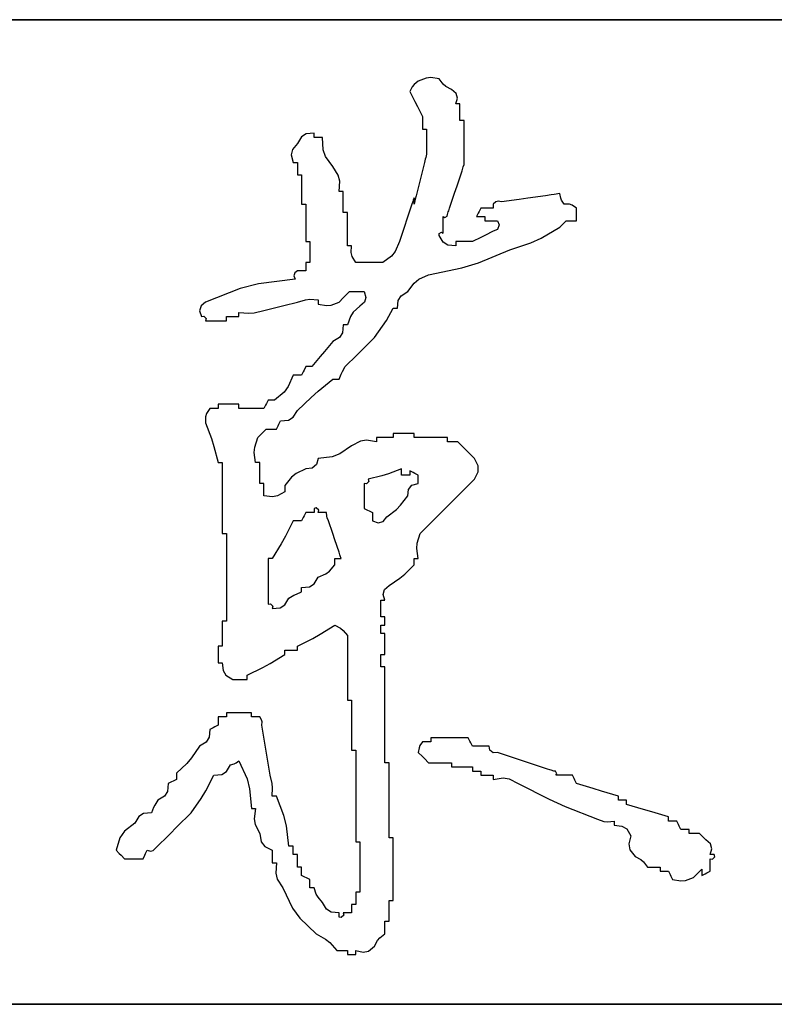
# Model space of a CAD drawing. Extents: x 1109697 to 1467097, y -139975 to 53891.
# Tile 81 of 256: x 1191273 to 1191733, y -62417 to -61817. Entities that reach past the tile are written whole.
import ezdxf

# ---------------------------------------------------------------- set-up
doc = ezdxf.new("R2010")
doc.units = 0
doc.header["$LTSCALE"] = 1000
doc.header["$MEASUREMENT"] = 0
doc.layers.add('PUB_TEXT', color=7, linetype='Continuous')
doc.layers.add('图框', color=4, linetype='Continuous', lineweight=35)

# ---------------------------------------------------------------- blocks, each defined once
blk = doc.blocks.new('dianziqianminggry')
for p, q in [((0.105653, 0.082088), (0.10556, 0.081972)), ((0.105865, 0.082257), (0.105653, 0.082088)), ((0.106262, 0.08241), (0.105865, 0.082257)), ((0.106504, 0.082435), (0.106262, 0.08241)), ((0.106924, 0.082363), (0.106504, 0.082435)), ((0.107128, 0.082103), (0.106924, 0.082363)), ((0.107266, 0.081988), (0.107128, 0.082103)), ((0.10556, 0.081972), (0.105441, 0.081728)), ((0.105441, 0.081728), (0.105696, 0.08122)), ((0.107559, 0.081834), (0.107266, 0.081988)), ((0.107794, 0.081634), (0.107559, 0.081834)), ((0.107865, 0.081386), (0.107794, 0.081634)), ((0.105696, 0.08122), (0.105823, 0.080965)), ((0.10777, 0.081093), (0.107865, 0.081386)), ((0.107855, 0.081093), (0.10777, 0.081093)), ((0.107898, 0.081093), (0.107855, 0.081093)), ((0.107982, 0.081093), (0.107898, 0.081093)), ((0.107982, 0.080754), (0.107982, 0.081093)), ((0.105823, 0.080965), (0.106077, 0.080457)), ((0.107982, 0.080584), (0.107982, 0.080754)), ((0.107982, 0.080246), (0.107982, 0.080584)), ((0.106077, 0.080457), (0.106077, 0.080203)), ((0.106077, 0.080203), (0.106077, 0.080076)), ((0.106077, 0.080076), (0.106077, 0.079822)), ((0.108067, 0.080246), (0.107982, 0.080246)), ((0.108109, 0.080246), (0.108067, 0.080246)), ((0.108194, 0.080246), (0.108109, 0.080246)), ((0.108194, 0.079356), (0.108194, 0.080246)), ((0.100174, 0.079574), (0.099931, 0.079423)), ((0.100572, 0.07961), (0.100174, 0.079574)), ((0.100572, 0.079526), (0.100572, 0.07961)), ((0.100572, 0.079483), (0.100572, 0.079526)), ((0.106077, 0.079822), (0.106161, 0.079822)), ((0.106161, 0.079822), (0.106204, 0.079822)), ((0.106204, 0.079822), (0.106288, 0.079822)), ((0.106288, 0.079822), (0.106288, 0.079314)), ((0.099725, 0.079081), (0.099478, 0.078778)), ((0.099931, 0.079423), (0.099725, 0.079081)), ((0.100572, 0.079399), (0.100572, 0.079483)), ((0.100741, 0.079399), (0.100572, 0.079399)), ((0.100826, 0.079399), (0.100741, 0.079399)), ((0.100995, 0.079399), (0.100826, 0.079399)), ((0.101041, 0.078771), (0.100995, 0.079399)), ((0.106288, 0.079314), (0.106288, 0.07906)), ((0.106288, 0.07906), (0.106288, 0.078552)), ((0.108194, 0.078912), (0.108194, 0.079356)), ((0.099478, 0.078778), (0.099418, 0.078507)), ((0.099418, 0.078507), (0.099513, 0.078128)), ((0.101162, 0.078431), (0.101041, 0.078771)), ((0.106288, 0.078552), (0.106246, 0.078382)), ((0.108194, 0.078022), (0.108194, 0.078912)), ((0.099513, 0.078128), (0.099598, 0.078128)), ((0.099598, 0.078128), (0.09964, 0.078128)), ((0.09964, 0.078128), (0.099725, 0.078128)), ((0.099725, 0.078128), (0.099725, 0.077874)), ((0.101524, 0.077917), (0.101162, 0.078431)), ((0.106183, 0.078128), (0.106013, 0.077451)), ((0.106225, 0.078298), (0.106183, 0.078128)), ((0.106246, 0.078382), (0.106225, 0.078298)), ((0.108152, 0.077895), (0.108194, 0.078022)), ((0.099725, 0.077874), (0.099725, 0.077747)), ((0.099725, 0.077747), (0.099725, 0.077493)), ((0.101804, 0.077474), (0.101524, 0.077917)), ((0.107834, 0.076943), (0.108088, 0.077705)), ((0.108088, 0.077705), (0.10813, 0.077832)), ((0.10813, 0.077832), (0.108152, 0.077895)), ((0.099725, 0.077493), (0.099809, 0.077493)), ((0.099809, 0.077493), (0.099852, 0.077493)), ((0.099852, 0.077493), (0.099936, 0.077493)), ((0.099936, 0.077493), (0.099936, 0.0769)), ((0.10188, 0.077169), (0.101804, 0.077474)), ((0.101842, 0.076646), (0.10188, 0.077169)), ((0.105928, 0.077112), (0.105759, 0.076434)), ((0.106013, 0.077451), (0.105928, 0.077112)), ((0.099936, 0.0769), (0.099936, 0.076604)), ((0.099936, 0.076604), (0.099936, 0.076011)), ((0.101927, 0.076646), (0.101842, 0.076646)), ((0.101969, 0.076646), (0.101927, 0.076646)), ((0.102054, 0.076646), (0.101969, 0.076646)), ((0.102054, 0.076223), (0.102054, 0.076646)), ((0.107453, 0.075799), (0.107707, 0.076562)), ((0.107707, 0.076562), (0.107834, 0.076943)), ((0.113064, 0.07654), (0.112767, 0.076498)), ((0.113103, 0.076316), (0.113064, 0.07654)), ((0.099936, 0.076011), (0.100021, 0.076011)), ((0.100021, 0.076011), (0.100064, 0.076011)), ((0.100064, 0.076011), (0.100148, 0.076011)), ((0.100148, 0.076011), (0.100148, 0.075249)), ((0.102054, 0.076011), (0.102054, 0.076223)), ((0.102054, 0.075588), (0.102054, 0.076011)), ((0.105547, 0.076011), (0.105293, 0.075249)), ((0.10559, 0.076138), (0.105547, 0.076011)), ((0.105611, 0.076202), (0.10559, 0.076138)), ((0.105653, 0.076329), (0.105611, 0.076202)), ((0.105653, 0.076202), (0.105653, 0.076329)), ((0.105653, 0.076138), (0.105653, 0.076202)), ((0.105696, 0.07618), (0.105653, 0.076011)), ((0.105653, 0.076011), (0.105653, 0.076138)), ((0.105717, 0.076265), (0.105696, 0.07618)), ((0.105759, 0.076434), (0.105717, 0.076265)), ((0.109807, 0.076126), (0.109676, 0.076011)), ((0.109676, 0.076011), (0.109676, 0.075926)), ((0.10993, 0.076157), (0.109807, 0.076126)), ((0.1101, 0.076117), (0.10993, 0.076157)), ((0.110989, 0.076244), (0.1101, 0.076117)), ((0.111433, 0.076307), (0.110989, 0.076244)), ((0.112323, 0.076434), (0.111433, 0.076307)), ((0.112619, 0.076477), (0.112323, 0.076434)), ((0.112767, 0.076498), (0.112619, 0.076477)), ((0.113149, 0.076201), (0.113103, 0.076316)), ((0.113275, 0.076011), (0.113149, 0.076201)), ((0.113543, 0.076003), (0.113275, 0.076011)), ((0.113691, 0.075953), (0.113543, 0.076003)), ((0.102138, 0.075588), (0.102054, 0.075588)), ((0.102181, 0.075588), (0.102138, 0.075588)), ((0.102266, 0.075588), (0.102181, 0.075588)), ((0.102266, 0.07491), (0.102266, 0.075588)), ((0.107347, 0.075482), (0.107389, 0.075609)), ((0.107389, 0.075609), (0.107411, 0.075672)), ((0.107411, 0.075672), (0.107453, 0.075799)), ((0.108914, 0.075545), (0.108829, 0.075376)), ((0.108956, 0.07563), (0.108914, 0.075545)), ((0.109041, 0.075799), (0.108956, 0.07563)), ((0.109295, 0.075799), (0.109041, 0.075799)), ((0.109422, 0.075799), (0.109295, 0.075799)), ((0.109676, 0.075799), (0.109422, 0.075799)), ((0.109676, 0.075926), (0.109676, 0.075884)), ((0.109676, 0.075884), (0.109676, 0.075799)), ((0.113911, 0.075799), (0.113691, 0.075953)), ((0.113911, 0.075545), (0.113911, 0.075799)), ((0.113911, 0.075418), (0.113911, 0.075545)), ((0.100148, 0.075249), (0.100148, 0.074868)), ((0.105293, 0.075249), (0.105166, 0.074868)), ((0.107135, 0.075037), (0.107135, 0.075376)), ((0.107135, 0.075376), (0.107217, 0.075327)), ((0.107135, 0.074868), (0.107135, 0.075037)), ((0.107217, 0.075327), (0.107337, 0.075388)), ((0.107337, 0.075388), (0.107347, 0.075482)), ((0.108829, 0.075376), (0.108999, 0.075376)), ((0.108999, 0.075376), (0.109083, 0.075376)), ((0.109083, 0.075376), (0.109253, 0.075376)), ((0.109253, 0.075376), (0.109253, 0.075291)), ((0.109253, 0.075291), (0.109253, 0.075249)), ((0.109253, 0.075249), (0.109253, 0.075164)), ((0.109253, 0.075164), (0.109507, 0.075164)), ((0.109507, 0.075164), (0.109634, 0.075164)), ((0.109634, 0.075164), (0.109888, 0.075164)), ((0.109888, 0.075164), (0.109976, 0.074954)), ((0.113191, 0.074974), (0.113254, 0.075037)), ((0.113254, 0.075037), (0.113381, 0.075164)), ((0.113381, 0.075164), (0.113593, 0.075164)), ((0.113593, 0.075164), (0.113699, 0.075164)), ((0.113699, 0.075164), (0.113911, 0.075164)), ((0.113911, 0.075164), (0.113911, 0.075418)), ((0.100148, 0.074868), (0.100148, 0.074105)), ((0.102266, 0.074571), (0.102266, 0.07491)), ((0.102266, 0.073894), (0.102266, 0.074571)), ((0.105166, 0.074868), (0.104912, 0.074105)), ((0.106924, 0.074423), (0.106934, 0.074517)), ((0.106934, 0.074517), (0.107054, 0.074577)), ((0.107054, 0.074577), (0.107135, 0.074529)), ((0.107135, 0.074529), (0.107135, 0.074868)), ((0.109676, 0.074635), (0.109253, 0.074423)), ((0.109885, 0.074727), (0.109676, 0.074635)), ((0.109976, 0.074954), (0.109885, 0.074727)), ((0.112102, 0.074277), (0.113064, 0.074846)), ((0.113064, 0.074846), (0.113191, 0.074974)), ((0.100148, 0.074105), (0.100233, 0.074105)), ((0.100233, 0.074105), (0.100275, 0.074105)), ((0.100275, 0.074105), (0.10036, 0.074105)), ((0.10036, 0.074105), (0.10036, 0.073682)), ((0.104912, 0.074105), (0.104691, 0.07361)), ((0.10713, 0.074081), (0.106924, 0.074423)), ((0.107373, 0.07393), (0.10713, 0.074081)), ((0.108109, 0.074105), (0.10777, 0.074105)), ((0.10777, 0.074105), (0.10777, 0.074021)), ((0.10777, 0.074021), (0.10777, 0.073978)), ((0.108279, 0.074105), (0.108109, 0.074105)), ((0.108617, 0.074105), (0.108279, 0.074105)), ((0.109041, 0.074317), (0.108617, 0.074105)), ((0.109253, 0.074423), (0.109041, 0.074317)), ((0.110523, 0.073682), (0.111582, 0.074039)), ((0.111582, 0.074039), (0.112102, 0.074277)), ((0.10036, 0.073682), (0.10036, 0.07347)), ((0.10235, 0.073894), (0.102266, 0.073894)), ((0.102393, 0.073894), (0.10235, 0.073894)), ((0.102477, 0.073894), (0.102393, 0.073894)), ((0.102452, 0.073545), (0.102477, 0.073894)), ((0.102503, 0.073342), (0.102452, 0.073545)), ((0.104691, 0.07361), (0.1045, 0.073371)), ((0.10777, 0.073894), (0.107373, 0.07393)), ((0.10777, 0.073978), (0.10777, 0.073894)), ((0.108924, 0.073026), (0.110523, 0.073682)), ((0.100233, 0.073047), (0.100148, 0.073047)), ((0.100148, 0.073047), (0.100148, 0.072877)), ((0.100275, 0.073047), (0.100233, 0.073047)), ((0.10036, 0.073047), (0.100275, 0.073047)), ((0.10036, 0.07347), (0.10036, 0.073047)), ((0.102689, 0.073047), (0.102503, 0.073342)), ((0.103239, 0.073047), (0.102689, 0.073047)), ((0.103515, 0.073047), (0.103239, 0.073047)), ((0.104065, 0.073047), (0.103515, 0.073047)), ((0.1045, 0.073371), (0.104065, 0.073047)), ((0.108085, 0.072768), (0.108924, 0.073026)), ((0.09959, 0.072512), (0.099552, 0.072361)), ((0.099725, 0.072623), (0.09959, 0.072512)), ((0.099894, 0.072623), (0.099725, 0.072623)), ((0.099979, 0.072623), (0.099894, 0.072623)), ((0.100148, 0.072623), (0.099979, 0.072623)), ((0.100148, 0.072877), (0.100148, 0.072793)), ((0.100148, 0.072793), (0.100148, 0.072623)), ((0.106394, 0.072412), (0.108085, 0.072768)), ((0.099619, 0.0722), (0.097755, 0.07196)), ((0.099552, 0.072361), (0.099619, 0.0722)), ((0.10566, 0.071999), (0.105899, 0.072191)), ((0.105899, 0.072191), (0.106394, 0.072412)), ((0.096817, 0.07172), (0.095067, 0.071035)), ((0.097755, 0.07196), (0.096817, 0.07172)), ((0.10216, 0.071353), (0.102371, 0.071565)), ((0.102371, 0.071565), (0.102668, 0.071565)), ((0.102668, 0.071565), (0.102816, 0.071565)), ((0.102816, 0.071565), (0.103112, 0.071565)), ((0.103112, 0.071565), (0.103207, 0.071271)), ((0.104994, 0.071358), (0.105336, 0.071565)), ((0.105336, 0.071565), (0.10566, 0.071999)), ((0.095067, 0.071035), (0.094832, 0.070836)), ((0.099047, 0.070866), (0.099725, 0.071035)), ((0.099725, 0.071035), (0.100134, 0.071153)), ((0.100134, 0.071153), (0.100359, 0.071175)), ((0.100359, 0.071175), (0.100783, 0.071141)), ((0.100783, 0.071141), (0.100783, 0.071057)), ((0.100783, 0.071057), (0.100783, 0.071014)), ((0.100783, 0.071014), (0.100783, 0.070929)), ((0.101445, 0.070882), (0.101842, 0.071035)), ((0.101842, 0.071035), (0.102054, 0.071247)), ((0.102054, 0.071247), (0.10216, 0.071353)), ((0.103136, 0.071023), (0.102901, 0.070824)), ((0.103207, 0.071271), (0.103136, 0.071023)), ((0.104806, 0.070718), (0.104842, 0.071116)), ((0.104842, 0.071116), (0.104994, 0.071358)), ((0.094832, 0.070836), (0.094761, 0.070588)), ((0.094761, 0.070588), (0.094855, 0.070294)), ((0.096761, 0.070421), (0.096761, 0.070506)), ((0.096761, 0.070506), (0.097269, 0.070464)), ((0.097537, 0.070487), (0.098031, 0.070612)), ((0.098031, 0.070612), (0.098708, 0.070781)), ((0.098708, 0.070781), (0.099047, 0.070866)), ((0.100783, 0.070929), (0.101203, 0.070858)), ((0.101203, 0.070858), (0.101445, 0.070882)), ((0.102563, 0.070515), (0.102421, 0.070302)), ((0.102901, 0.070824), (0.102563, 0.070515)), ((0.104249, 0.070104), (0.104595, 0.070718)), ((0.104595, 0.070718), (0.104679, 0.070718)), ((0.104679, 0.070718), (0.104722, 0.070718)), ((0.104722, 0.070718), (0.104806, 0.070718)), ((0.094855, 0.070294), (0.094972, 0.07032)), ((0.094972, 0.07032), (0.095092, 0.0702)), ((0.095092, 0.0702), (0.095067, 0.070083)), ((0.095067, 0.070083), (0.09549, 0.070083)), ((0.09549, 0.070083), (0.095702, 0.070083)), ((0.095702, 0.070083), (0.096125, 0.070083)), ((0.096125, 0.07021), (0.096125, 0.070294)), ((0.096125, 0.070294), (0.096379, 0.070294)), ((0.096125, 0.070167), (0.096125, 0.07021)), ((0.096125, 0.070083), (0.096125, 0.070167)), ((0.096379, 0.070294), (0.096506, 0.070294)), ((0.096506, 0.070294), (0.096761, 0.070294)), ((0.096761, 0.070379), (0.096761, 0.070421)), ((0.096761, 0.070294), (0.096761, 0.070379)), ((0.097269, 0.070464), (0.097537, 0.070487)), ((0.102421, 0.070302), (0.102266, 0.069871)), ((0.104057, 0.069805), (0.104249, 0.070104)), ((0.102054, 0.069871), (0.102018, 0.069473)), ((0.102138, 0.069871), (0.102054, 0.069871)), ((0.102181, 0.069871), (0.102138, 0.069871)), ((0.102266, 0.069871), (0.102181, 0.069871)), ((0.103642, 0.069236), (0.104057, 0.069805)), ((0.101524, 0.069024), (0.101101, 0.068516)), ((0.101866, 0.069231), (0.101524, 0.069024)), ((0.102018, 0.069473), (0.101866, 0.069231)), ((0.103049, 0.068643), (0.103642, 0.069236)), ((0.101101, 0.068516), (0.100889, 0.068262)), ((0.102752, 0.068346), (0.103049, 0.068643)), ((0.100889, 0.068262), (0.100466, 0.067754)), ((0.10216, 0.067754), (0.102752, 0.068346)), ((0.100064, 0.067584), (0.100021, 0.067499)), ((0.100148, 0.067754), (0.100064, 0.067584)), ((0.100275, 0.067754), (0.100148, 0.067754)), ((0.100339, 0.067754), (0.100275, 0.067754)), ((0.100466, 0.067754), (0.100339, 0.067754)), ((0.101954, 0.067379), (0.102018, 0.067507)), ((0.102018, 0.067507), (0.10216, 0.067754)), ((0.099513, 0.06733), (0.099265, 0.066745)), ((0.099682, 0.06733), (0.099513, 0.06733)), ((0.099767, 0.06733), (0.099682, 0.06733)), ((0.099936, 0.06733), (0.099767, 0.06733)), ((0.100021, 0.067499), (0.099936, 0.06733)), ((0.100785, 0.066506), (0.101524, 0.067118)), ((0.101524, 0.067118), (0.101651, 0.067118)), ((0.101651, 0.067118), (0.101715, 0.067118)), ((0.101715, 0.067118), (0.101842, 0.067118)), ((0.101842, 0.067118), (0.101954, 0.067379)), ((0.099265, 0.066745), (0.099052, 0.066462)), ((0.100424, 0.066188), (0.100785, 0.066506)), ((0.098243, 0.06606), (0.098158, 0.06589)), ((0.09837, 0.06606), (0.098243, 0.06606)), ((0.098433, 0.06606), (0.09837, 0.06606)), ((0.09856, 0.06606), (0.098433, 0.06606)), ((0.099052, 0.066462), (0.09856, 0.06606)), ((0.099725, 0.06553), (0.100424, 0.066188)), ((0.095278, 0.065636), (0.095107, 0.06538)), ((0.095448, 0.065636), (0.095278, 0.065636)), ((0.095533, 0.065636), (0.095448, 0.065636)), ((0.095702, 0.065636), (0.095533, 0.065636)), ((0.096125, 0.065848), (0.095702, 0.065848)), ((0.095702, 0.065848), (0.095702, 0.065763)), ((0.095702, 0.065763), (0.095702, 0.065721)), ((0.095702, 0.065721), (0.095702, 0.065636)), ((0.096337, 0.065848), (0.096125, 0.065848)), ((0.096761, 0.065848), (0.096337, 0.065848)), ((0.096761, 0.065763), (0.096761, 0.065848)), ((0.096761, 0.065721), (0.096761, 0.065763)), ((0.096761, 0.065636), (0.096761, 0.065721)), ((0.097269, 0.065636), (0.096761, 0.065636)), ((0.097523, 0.065636), (0.097269, 0.065636)), ((0.098031, 0.065636), (0.097523, 0.065636)), ((0.098116, 0.065806), (0.098031, 0.065636)), ((0.098158, 0.06589), (0.098116, 0.065806)), ((0.099518, 0.065188), (0.099725, 0.06553)), ((0.095107, 0.06538), (0.095056, 0.065203)), ((0.095056, 0.065203), (0.095067, 0.064895)), ((0.098793, 0.064832), (0.098878, 0.065001)), ((0.098878, 0.065001), (0.099276, 0.065037)), ((0.099276, 0.065037), (0.099518, 0.065188)), ((0.095067, 0.064895), (0.095357, 0.064103)), ((0.097967, 0.064408), (0.098137, 0.064578)), ((0.098137, 0.064578), (0.098349, 0.064578)), ((0.098349, 0.064578), (0.098454, 0.064578)), ((0.098454, 0.064578), (0.098666, 0.064578)), ((0.098666, 0.064578), (0.098751, 0.064747)), ((0.098751, 0.064747), (0.098793, 0.064832)), ((0.095357, 0.064103), (0.095484, 0.063699)), ((0.097558, 0.063668), (0.097713, 0.064154)), ((0.097713, 0.064154), (0.097883, 0.064324)), ((0.097883, 0.064324), (0.097967, 0.064408)), ((0.103238, 0.064016), (0.102936, 0.063965)), ((0.103748, 0.063942), (0.103238, 0.064016)), ((0.104086, 0.064154), (0.103748, 0.064154)), ((0.103748, 0.064154), (0.103748, 0.064069)), ((0.103748, 0.064069), (0.103748, 0.064027)), ((0.103748, 0.064027), (0.103748, 0.063942)), ((0.104256, 0.064154), (0.104086, 0.064154)), ((0.104595, 0.064154), (0.104256, 0.064154)), ((0.105018, 0.064366), (0.104595, 0.064366)), ((0.104595, 0.064366), (0.104595, 0.064281)), ((0.104595, 0.064281), (0.104595, 0.064239)), ((0.104595, 0.064239), (0.104595, 0.064154)), ((0.10523, 0.064366), (0.105018, 0.064366)), ((0.105653, 0.064366), (0.10523, 0.064366)), ((0.105653, 0.064281), (0.105653, 0.064366)), ((0.105653, 0.064239), (0.105653, 0.064281)), ((0.105653, 0.064154), (0.105653, 0.064239)), ((0.106331, 0.064154), (0.105653, 0.064154)), ((0.106669, 0.064154), (0.106331, 0.064154)), ((0.107347, 0.064154), (0.106669, 0.064154)), ((0.107347, 0.064069), (0.107347, 0.064154)), ((0.107347, 0.064027), (0.107347, 0.064069)), ((0.107347, 0.063942), (0.107347, 0.064027)), ((0.095484, 0.063699), (0.095702, 0.062884)), ((0.097535, 0.063388), (0.097558, 0.063668)), ((0.102477, 0.063731), (0.10188, 0.063322)), ((0.102936, 0.063965), (0.102477, 0.063731)), ((0.107559, 0.063942), (0.107347, 0.063942)), ((0.107665, 0.063942), (0.107559, 0.063942)), ((0.107876, 0.063942), (0.107665, 0.063942)), ((0.108215, 0.063604), (0.107876, 0.063942)), ((0.108385, 0.063434), (0.108215, 0.063604)), ((0.097607, 0.062884), (0.097535, 0.063388)), ((0.100783, 0.063095), (0.100692, 0.062778)), ((0.101502, 0.06318), (0.100783, 0.063095)), ((0.10188, 0.063322), (0.101502, 0.06318)), ((0.108723, 0.063095), (0.108385, 0.063434)), ((0.108917, 0.062719), (0.108723, 0.063095)), ((0.095702, 0.062884), (0.095787, 0.062884)), ((0.095787, 0.062884), (0.095829, 0.062884)), ((0.095829, 0.062884), (0.095914, 0.062884)), ((0.095914, 0.062884), (0.095914, 0.061444)), ((0.097692, 0.062884), (0.097607, 0.062884)), ((0.097734, 0.062884), (0.097692, 0.062884)), ((0.097819, 0.062884), (0.097734, 0.062884)), ((0.097819, 0.06246), (0.097819, 0.062884)), ((0.100148, 0.062566), (0.09966, 0.06233)), ((0.100477, 0.062599), (0.100148, 0.062566)), ((0.100692, 0.062778), (0.100477, 0.062599)), ((0.105018, 0.062566), (0.104354, 0.062316)), ((0.105018, 0.062439), (0.105018, 0.062566)), ((0.108917, 0.062414), (0.108917, 0.062719)), ((0.097819, 0.062249), (0.097819, 0.06246)), ((0.097819, 0.061825), (0.097819, 0.062249)), ((0.099428, 0.062143), (0.09909, 0.061719)), ((0.09966, 0.06233), (0.099428, 0.062143)), ((0.104013, 0.062209), (0.103324, 0.062037)), ((0.103324, 0.062037), (0.10335, 0.06192)), ((0.104354, 0.062316), (0.104013, 0.062209)), ((0.105018, 0.062376), (0.105018, 0.062439)), ((0.105018, 0.062249), (0.105018, 0.062376)), ((0.105187, 0.062249), (0.105018, 0.062249)), ((0.105272, 0.062249), (0.105187, 0.062249)), ((0.105441, 0.062249), (0.105272, 0.062249)), ((0.105611, 0.062376), (0.105441, 0.06246)), ((0.105441, 0.06246), (0.105441, 0.062376)), ((0.105441, 0.062376), (0.105441, 0.062333)), ((0.105441, 0.062333), (0.105441, 0.062249)), ((0.105696, 0.062333), (0.105611, 0.062376)), ((0.105865, 0.062249), (0.105696, 0.062333)), ((0.105865, 0.062079), (0.105865, 0.062249)), ((0.105865, 0.061994), (0.105865, 0.062079)), ((0.107622, 0.060936), (0.108723, 0.062037)), ((0.108723, 0.062037), (0.108917, 0.062414)), ((0.097904, 0.061825), (0.097819, 0.061825)), ((0.097946, 0.061825), (0.097904, 0.061825)), ((0.098031, 0.061825), (0.097946, 0.061825)), ((0.098031, 0.061571), (0.098031, 0.061825)), ((0.098031, 0.061444), (0.098031, 0.061571)), ((0.09909, 0.061719), (0.09909, 0.061592)), ((0.09909, 0.061592), (0.09909, 0.061529)), ((0.09909, 0.061529), (0.09909, 0.061402)), ((0.103229, 0.0618), (0.103112, 0.061825)), ((0.103112, 0.061825), (0.103112, 0.061317)), ((0.10335, 0.06192), (0.103229, 0.0618)), ((0.105336, 0.06119), (0.105368, 0.061519)), ((0.105368, 0.061519), (0.105547, 0.061734)), ((0.105547, 0.061734), (0.105865, 0.061825)), ((0.105865, 0.061825), (0.105865, 0.061994)), ((0.095914, 0.061444), (0.095914, 0.060724)), ((0.098031, 0.06119), (0.098031, 0.061444)), ((0.09846, 0.061139), (0.098031, 0.06119)), ((0.098713, 0.06119), (0.09846, 0.061139)), ((0.09909, 0.061402), (0.098713, 0.06119)), ((0.103112, 0.061317), (0.103112, 0.061063)), ((0.103112, 0.061063), (0.103112, 0.060555)), ((0.104972, 0.060714), (0.105336, 0.06119)), ((0.095914, 0.060724), (0.095914, 0.059284)), ((0.100689, 0.06058), (0.100572, 0.060555)), ((0.100572, 0.060555), (0.100572, 0.06047)), ((0.100809, 0.06046), (0.100689, 0.06058)), ((0.103112, 0.060555), (0.103282, 0.06047)), ((0.104753, 0.060495), (0.104972, 0.060714)), ((0.107072, 0.060385), (0.107622, 0.060936)), ((0.100021, 0.060089), (0.099936, 0.05992)), ((0.100064, 0.060174), (0.100021, 0.060089)), ((0.100148, 0.060343), (0.100064, 0.060174)), ((0.100318, 0.060343), (0.100148, 0.060343)), ((0.100402, 0.060343), (0.100318, 0.060343)), ((0.100572, 0.060343), (0.100402, 0.060343)), ((0.100572, 0.06047), (0.100572, 0.060428)), ((0.100572, 0.060428), (0.100572, 0.060343)), ((0.100783, 0.060343), (0.100809, 0.06046)), ((0.100953, 0.060343), (0.100783, 0.060343)), ((0.101037, 0.060343), (0.100953, 0.060343)), ((0.101207, 0.060343), (0.101037, 0.060343)), ((0.101218, 0.060169), (0.101207, 0.060343)), ((0.101241, 0.060079), (0.101218, 0.060169)), ((0.101313, 0.05992), (0.101241, 0.060079)), ((0.103282, 0.06047), (0.103367, 0.060428)), ((0.103367, 0.060428), (0.103536, 0.060343)), ((0.103536, 0.060343), (0.103536, 0.060174)), ((0.103536, 0.060174), (0.103536, 0.060089)), ((0.103536, 0.060089), (0.103536, 0.05992)), ((0.104077, 0.059896), (0.104277, 0.060131)), ((0.104277, 0.060131), (0.104753, 0.060495)), ((0.105971, 0.059284), (0.107072, 0.060385)), ((0.099513, 0.05992), (0.099123, 0.05914)), ((0.099682, 0.05992), (0.099513, 0.05992)), ((0.099767, 0.05992), (0.099682, 0.05992)), ((0.099936, 0.05992), (0.099767, 0.05992)), ((0.101524, 0.059284), (0.101313, 0.05992)), ((0.103536, 0.05992), (0.103829, 0.059825)), ((0.103829, 0.059825), (0.104077, 0.059896)), ((0.095914, 0.059284), (0.095998, 0.059284)), ((0.095998, 0.059284), (0.096041, 0.059284)), ((0.096041, 0.059284), (0.096125, 0.059284)), ((0.096125, 0.059284), (0.096125, 0.057506)), ((0.099123, 0.05914), (0.09891, 0.058757)), ((0.10163, 0.058967), (0.101524, 0.059284)), ((0.105816, 0.058799), (0.105971, 0.059284)), ((0.09891, 0.058757), (0.098454, 0.058014)), ((0.101842, 0.058332), (0.10163, 0.058967)), ((0.105792, 0.058519), (0.105816, 0.058799)), ((0.105865, 0.058014), (0.105792, 0.058519)), ((0.098327, 0.058014), (0.098243, 0.058014)), ((0.098243, 0.058014), (0.098243, 0.057082)), ((0.09837, 0.058014), (0.098327, 0.058014)), ((0.098454, 0.058014), (0.09837, 0.058014)), ((0.10163, 0.057887), (0.10163, 0.058014)), ((0.10163, 0.058014), (0.101757, 0.058014)), ((0.101757, 0.058014), (0.101821, 0.058014)), ((0.101821, 0.058014), (0.101948, 0.058014)), ((0.101884, 0.058205), (0.101842, 0.058332)), ((0.101906, 0.058141), (0.101884, 0.058205)), ((0.101948, 0.058014), (0.101906, 0.058141)), ((0.105653, 0.057887), (0.105653, 0.058014)), ((0.105653, 0.058014), (0.105738, 0.058014)), ((0.105738, 0.058014), (0.10578, 0.058014)), ((0.10578, 0.058014), (0.105865, 0.058014)), ((0.096125, 0.057506), (0.096125, 0.056617)), ((0.101362, 0.057369), (0.10163, 0.057696)), ((0.10163, 0.057823), (0.10163, 0.057887)), ((0.10163, 0.057696), (0.10163, 0.057823)), ((0.105191, 0.057223), (0.105653, 0.057696)), ((0.105653, 0.057823), (0.105653, 0.057887)), ((0.105653, 0.057696), (0.105653, 0.057823)), ((0.098243, 0.057082), (0.098243, 0.056617)), ((0.100577, 0.056719), (0.100783, 0.057061)), ((0.100783, 0.057061), (0.101173, 0.057227)), ((0.101173, 0.057227), (0.101362, 0.057369)), ((0.104383, 0.056638), (0.104932, 0.057007)), ((0.104932, 0.057007), (0.105191, 0.057223)), ((0.096125, 0.056617), (0.096125, 0.054838)), ((0.098243, 0.056617), (0.098243, 0.055685)), ((0.099936, 0.056532), (0.100334, 0.056568)), ((0.099936, 0.056447), (0.099936, 0.056532)), ((0.100334, 0.056568), (0.100577, 0.056719)), ((0.104148, 0.056438), (0.104383, 0.056638)), ((0.099095, 0.055661), (0.099301, 0.056003)), ((0.099301, 0.056003), (0.099547, 0.056144)), ((0.099547, 0.056144), (0.099675, 0.056208)), ((0.099675, 0.056208), (0.099936, 0.05632)), ((0.099936, 0.056405), (0.099936, 0.056447)), ((0.099936, 0.05632), (0.099936, 0.056405)), ((0.104077, 0.05619), (0.104148, 0.056438)), ((0.104171, 0.055897), (0.104077, 0.05619)), ((0.098243, 0.055685), (0.09836, 0.05571)), ((0.09836, 0.05571), (0.09848, 0.05559)), ((0.09848, 0.05559), (0.098454, 0.055473)), ((0.098454, 0.055473), (0.098852, 0.055509)), ((0.098852, 0.055509), (0.099095, 0.055661)), ((0.103959, 0.055558), (0.103959, 0.055897)), ((0.103959, 0.055897), (0.104044, 0.055897)), ((0.103959, 0.055389), (0.103959, 0.055558)), ((0.104044, 0.055897), (0.104086, 0.055897)), ((0.104086, 0.055897), (0.104171, 0.055897)), ((0.103959, 0.05505), (0.103959, 0.055389)), ((0.104044, 0.05505), (0.103959, 0.05505)), ((0.104086, 0.05505), (0.104044, 0.05505)), ((0.104171, 0.05505), (0.104086, 0.05505)), ((0.104171, 0.05488), (0.104171, 0.05505)), ((0.095998, 0.054838), (0.095914, 0.054838)), ((0.095914, 0.054838), (0.095914, 0.05433)), ((0.096041, 0.054838), (0.095998, 0.054838)), ((0.096125, 0.054838), (0.096041, 0.054838)), ((0.100887, 0.05417), (0.10163, 0.054626)), ((0.10163, 0.054626), (0.101921, 0.054468)), ((0.103959, 0.054457), (0.103959, 0.054626)), ((0.103959, 0.054626), (0.104044, 0.054626)), ((0.104044, 0.054626), (0.104086, 0.054626)), ((0.104086, 0.054626), (0.104171, 0.054626)), ((0.104171, 0.054796), (0.104171, 0.05488)), ((0.104171, 0.054626), (0.104171, 0.054796)), ((0.095914, 0.05433), (0.095914, 0.054076)), ((0.095914, 0.054076), (0.095914, 0.053568)), ((0.100505, 0.053958), (0.100887, 0.05417)), ((0.101921, 0.054468), (0.102057, 0.054354)), ((0.102057, 0.054354), (0.102266, 0.054097)), ((0.102266, 0.054097), (0.102266, 0.052784)), ((0.103959, 0.054372), (0.103959, 0.054457)), ((0.103959, 0.054203), (0.103959, 0.054372)), ((0.104044, 0.054203), (0.103959, 0.054203)), ((0.104086, 0.054203), (0.104044, 0.054203)), ((0.104171, 0.054203), (0.104086, 0.054203)), ((0.104171, 0.053779), (0.104171, 0.054203)), ((0.095787, 0.053568), (0.095702, 0.053568)), ((0.095702, 0.053568), (0.095702, 0.053229)), ((0.095829, 0.053568), (0.095787, 0.053568)), ((0.095914, 0.053568), (0.095829, 0.053568)), ((0.099725, 0.053568), (0.100505, 0.053958)), ((0.099725, 0.053483), (0.099725, 0.053568)), ((0.104171, 0.053568), (0.104171, 0.053779)), ((0.104171, 0.053144), (0.104171, 0.053568)), ((0.095702, 0.053229), (0.095702, 0.053059)), ((0.095702, 0.053059), (0.095702, 0.052721)), ((0.098346, 0.052688), (0.09909, 0.053144)), ((0.09909, 0.053271), (0.09909, 0.053356)), ((0.09909, 0.053356), (0.099344, 0.053356)), ((0.09909, 0.053229), (0.09909, 0.053271)), ((0.09909, 0.053144), (0.09909, 0.053229)), ((0.099344, 0.053356), (0.099471, 0.053356)), ((0.099471, 0.053356), (0.099725, 0.053356)), ((0.099725, 0.053441), (0.099725, 0.053483)), ((0.099725, 0.053356), (0.099725, 0.053441)), ((0.103959, 0.05289), (0.103959, 0.053144)), ((0.103959, 0.053144), (0.104044, 0.053144)), ((0.104044, 0.053144), (0.104086, 0.053144)), ((0.104086, 0.053144), (0.104171, 0.053144)), ((0.095702, 0.052721), (0.095787, 0.052721)), ((0.095787, 0.052721), (0.095829, 0.052721)), ((0.095829, 0.052721), (0.095914, 0.052721)), ((0.095914, 0.052721), (0.09595, 0.052323)), ((0.097964, 0.052476), (0.098346, 0.052688)), ((0.102266, 0.052784), (0.102266, 0.052128)), ((0.103959, 0.052763), (0.103959, 0.05289)), ((0.103959, 0.052509), (0.103959, 0.052763)), ((0.104044, 0.052509), (0.103959, 0.052509)), ((0.104086, 0.052509), (0.104044, 0.052509)), ((0.104171, 0.052509), (0.104086, 0.052509)), ((0.104171, 0.050561), (0.104171, 0.052509)), ((0.09595, 0.052323), (0.096101, 0.05208)), ((0.096101, 0.05208), (0.096443, 0.051874)), ((0.097184, 0.052086), (0.097964, 0.052476)), ((0.097184, 0.052001), (0.097184, 0.052086)), ((0.097184, 0.051959), (0.097184, 0.052001)), ((0.102266, 0.052128), (0.102266, 0.050815)), ((0.096443, 0.051874), (0.096739, 0.051874)), ((0.096739, 0.051874), (0.096888, 0.051874)), ((0.096888, 0.051874), (0.097184, 0.051874)), ((0.097184, 0.051874), (0.097184, 0.051959)), ((0.102266, 0.050815), (0.10235, 0.050815)), ((0.10235, 0.050815), (0.102393, 0.050815)), ((0.102393, 0.050815), (0.102477, 0.050815)), ((0.102477, 0.050815), (0.102477, 0.049799)), ((0.104171, 0.049587), (0.104171, 0.050561)), ((0.096633, 0.05018), (0.096125, 0.05018)), ((0.096125, 0.05018), (0.096125, 0.050095)), ((0.096125, 0.050095), (0.096125, 0.050053)), ((0.096125, 0.050053), (0.096125, 0.049968)), ((0.096888, 0.05018), (0.096633, 0.05018)), ((0.097396, 0.05018), (0.096888, 0.05018)), ((0.097396, 0.050095), (0.097396, 0.05018)), ((0.097396, 0.050053), (0.097396, 0.050095)), ((0.097396, 0.049968), (0.097396, 0.050053)), ((0.095702, 0.049545), (0.095533, 0.04946)), ((0.095871, 0.049968), (0.095702, 0.049968)), ((0.095702, 0.049968), (0.095702, 0.049799)), ((0.095702, 0.049799), (0.095702, 0.049714)), ((0.095702, 0.049714), (0.095702, 0.049545)), ((0.095956, 0.049968), (0.095871, 0.049968)), ((0.096125, 0.049968), (0.095956, 0.049968)), ((0.097565, 0.049968), (0.097396, 0.049968)), ((0.09765, 0.049968), (0.097565, 0.049968)), ((0.097819, 0.049968), (0.09765, 0.049968)), ((0.097912, 0.049821), (0.097819, 0.049968)), ((0.097938, 0.049719), (0.097912, 0.049821)), ((0.097925, 0.049545), (0.097938, 0.049719)), ((0.098094, 0.048528), (0.097925, 0.049545)), ((0.102477, 0.049799), (0.102477, 0.049291)), ((0.104171, 0.047639), (0.104171, 0.049587)), ((0.095278, 0.049333), (0.095242, 0.048935)), ((0.095448, 0.049418), (0.095278, 0.049333)), ((0.095533, 0.04946), (0.095448, 0.049418)), ((0.102477, 0.049291), (0.102477, 0.048274)), ((0.095091, 0.048693), (0.094749, 0.048486)), ((0.095242, 0.048935), (0.095091, 0.048693)), ((0.098179, 0.04802), (0.098094, 0.048528)), ((0.10595, 0.048508), (0.105904, 0.048393)), ((0.106077, 0.048698), (0.10595, 0.048508)), ((0.106246, 0.048698), (0.106077, 0.048698)), ((0.106331, 0.048698), (0.106246, 0.048698)), ((0.1065, 0.048698), (0.106331, 0.048698)), ((0.107262, 0.04891), (0.1065, 0.04891)), ((0.1065, 0.04891), (0.1065, 0.048825)), ((0.1065, 0.048825), (0.1065, 0.048783)), ((0.1065, 0.048783), (0.1065, 0.048698)), ((0.107643, 0.04891), (0.107262, 0.04891)), ((0.108406, 0.04891), (0.107643, 0.04891)), ((0.10849, 0.04874), (0.108406, 0.04891)), ((0.108533, 0.048656), (0.10849, 0.04874)), ((0.108617, 0.048486), (0.108533, 0.048656)), ((0.094749, 0.048486), (0.094343, 0.04789)), ((0.098349, 0.047004), (0.098179, 0.04802)), ((0.102477, 0.048274), (0.102562, 0.048274)), ((0.102562, 0.048274), (0.102604, 0.048274)), ((0.102604, 0.048274), (0.102689, 0.048274)), ((0.102689, 0.048274), (0.102689, 0.046411)), ((0.105904, 0.048393), (0.105865, 0.048169)), ((0.105865, 0.048169), (0.106077, 0.047957)), ((0.108956, 0.048486), (0.108617, 0.048486)), ((0.109126, 0.048486), (0.108956, 0.048486)), ((0.109464, 0.048486), (0.109126, 0.048486)), ((0.109493, 0.048276), (0.109464, 0.048486)), ((0.109678, 0.048137), (0.109493, 0.048276)), ((0.109888, 0.048169), (0.109678, 0.048137)), ((0.110904, 0.04783), (0.109888, 0.048169)), ((0.094105, 0.047609), (0.093585, 0.04711)), ((0.094343, 0.04789), (0.094105, 0.047609)), ((0.09613, 0.047191), (0.096337, 0.047533)), ((0.096337, 0.047533), (0.09652, 0.047583)), ((0.09652, 0.047583), (0.096611, 0.047629)), ((0.096611, 0.047629), (0.096761, 0.047745)), ((0.096761, 0.047745), (0.097169, 0.046825)), ((0.104256, 0.047639), (0.104171, 0.047639)), ((0.104298, 0.047639), (0.104256, 0.047639)), ((0.104383, 0.047639), (0.104298, 0.047639)), ((0.104383, 0.046115), (0.104383, 0.047639)), ((0.106077, 0.047957), (0.106183, 0.047851)), ((0.106183, 0.047851), (0.106394, 0.047639)), ((0.106394, 0.047639), (0.10686, 0.047639)), ((0.10686, 0.047639), (0.107093, 0.047639)), ((0.107093, 0.047639), (0.107559, 0.047639)), ((0.107559, 0.047639), (0.107559, 0.047555)), ((0.107559, 0.047555), (0.107559, 0.047512)), ((0.107559, 0.047512), (0.107559, 0.047427)), ((0.111412, 0.04766), (0.110904, 0.04783)), ((0.112429, 0.047322), (0.111412, 0.04766)), ((0.093585, 0.04711), (0.093585, 0.046983)), ((0.095084, 0.046209), (0.09549, 0.047004)), ((0.09549, 0.047004), (0.095888, 0.04704)), ((0.095888, 0.04704), (0.09613, 0.047191)), ((0.098441, 0.046589), (0.098349, 0.047004)), ((0.107559, 0.047427), (0.107982, 0.047427)), ((0.107982, 0.047427), (0.108194, 0.047427)), ((0.108194, 0.047427), (0.108617, 0.047427)), ((0.108617, 0.047427), (0.108617, 0.047343)), ((0.108617, 0.047343), (0.108617, 0.0473)), ((0.108617, 0.0473), (0.108617, 0.047216)), ((0.108617, 0.047216), (0.108787, 0.047216)), ((0.108787, 0.047216), (0.108871, 0.047216)), ((0.108871, 0.047216), (0.109041, 0.047216)), ((0.109041, 0.047216), (0.109041, 0.047131)), ((0.109041, 0.047131), (0.109041, 0.047089)), ((0.109041, 0.047089), (0.109041, 0.047004)), ((0.109041, 0.047004), (0.109295, 0.047004)), ((0.109295, 0.047004), (0.109422, 0.047004)), ((0.109422, 0.047004), (0.109676, 0.047004)), ((0.109676, 0.047004), (0.109676, 0.046919)), ((0.112556, 0.047279), (0.112429, 0.047322)), ((0.112619, 0.047258), (0.112556, 0.047279)), ((0.112746, 0.047216), (0.112619, 0.047258)), ((0.11284, 0.047206), (0.112746, 0.047216)), ((0.1129, 0.047085), (0.11284, 0.047206)), ((0.112852, 0.047004), (0.1129, 0.047085)), ((0.113191, 0.047004), (0.112852, 0.047004)), ((0.11336, 0.047004), (0.113191, 0.047004)), ((0.113699, 0.047004), (0.11336, 0.047004)), ((0.113784, 0.046835), (0.113699, 0.047004)), ((0.093161, 0.046581), (0.093125, 0.046183)), ((0.093331, 0.046665), (0.093161, 0.046581)), ((0.093415, 0.046708), (0.093331, 0.046665)), ((0.093585, 0.046792), (0.093415, 0.046708)), ((0.093585, 0.046983), (0.093585, 0.046919)), ((0.093585, 0.046919), (0.093585, 0.046792)), ((0.097169, 0.046825), (0.097303, 0.046312)), ((0.098463, 0.046371), (0.098441, 0.046589)), ((0.109676, 0.046919), (0.109676, 0.046877)), ((0.109676, 0.046877), (0.109676, 0.046792)), ((0.109676, 0.046792), (0.110186, 0.046866)), ((0.110186, 0.046866), (0.110488, 0.046815)), ((0.110488, 0.046815), (0.110946, 0.046581)), ((0.110946, 0.046581), (0.112521, 0.045787)), ((0.113826, 0.04675), (0.113784, 0.046835)), ((0.113911, 0.046581), (0.113826, 0.04675)), ((0.114758, 0.046326), (0.113911, 0.046581)), ((0.093125, 0.046183), (0.092974, 0.04594)), ((0.094848, 0.045823), (0.095084, 0.046209)), ((0.097303, 0.046312), (0.097396, 0.04531)), ((0.098454, 0.045945), (0.098463, 0.046371)), ((0.102689, 0.046411), (0.102689, 0.04548)), ((0.104383, 0.045353), (0.104383, 0.046115)), ((0.115181, 0.046199), (0.114758, 0.046326)), ((0.116028, 0.045945), (0.115181, 0.046199)), ((0.092632, 0.045734), (0.09249, 0.045488)), ((0.092974, 0.04594), (0.092632, 0.045734)), ((0.094326, 0.045098), (0.094848, 0.045823)), ((0.098539, 0.045945), (0.098454, 0.045945)), ((0.098581, 0.045945), (0.098539, 0.045945)), ((0.098666, 0.045945), (0.098581, 0.045945)), ((0.099039, 0.044967), (0.098666, 0.045945)), ((0.112521, 0.045787), (0.113329, 0.045426)), ((0.116028, 0.045861), (0.116028, 0.045945)), ((0.116028, 0.045818), (0.116028, 0.045861)), ((0.116028, 0.045734), (0.116028, 0.045818)), ((0.116197, 0.045734), (0.116028, 0.045734)), ((0.116282, 0.045734), (0.116197, 0.045734)), ((0.116451, 0.045734), (0.116282, 0.045734)), ((0.116451, 0.045649), (0.116451, 0.045734)), ((0.116451, 0.045607), (0.116451, 0.045649)), ((0.116451, 0.045522), (0.116451, 0.045607)), ((0.117298, 0.045268), (0.116451, 0.045522)), ((0.091916, 0.045063), (0.091674, 0.044911)), ((0.092314, 0.045098), (0.091916, 0.045063)), ((0.092426, 0.04536), (0.092314, 0.045098)), ((0.09249, 0.045488), (0.092426, 0.04536)), ((0.093606, 0.044379), (0.094326, 0.045098)), ((0.097396, 0.04531), (0.09748, 0.04531)), ((0.09748, 0.04531), (0.097523, 0.04531)), ((0.097523, 0.04531), (0.097607, 0.04531)), ((0.097607, 0.04531), (0.097534, 0.0448)), ((0.102689, 0.04548), (0.102689, 0.043616)), ((0.104383, 0.043828), (0.104383, 0.045353)), ((0.113329, 0.045426), (0.114969, 0.044781)), ((0.117722, 0.045141), (0.117298, 0.045268)), ((0.118569, 0.044887), (0.117722, 0.045141)), ((0.091467, 0.044569), (0.090939, 0.044158)), ((0.091674, 0.044911), (0.091467, 0.044569)), ((0.097534, 0.0448), (0.097584, 0.044498)), ((0.09917, 0.044444), (0.099039, 0.044967)), ((0.114969, 0.044781), (0.11529, 0.044663)), ((0.11529, 0.044663), (0.115477, 0.04464)), ((0.115477, 0.04464), (0.115816, 0.044675)), ((0.115816, 0.044675), (0.115816, 0.04459)), ((0.115816, 0.04459), (0.115816, 0.044548)), ((0.115816, 0.044548), (0.115816, 0.044463)), ((0.118569, 0.044802), (0.118569, 0.044887)), ((0.118569, 0.04476), (0.118569, 0.044802)), ((0.118569, 0.044675), (0.118569, 0.04476)), ((0.118738, 0.044675), (0.118569, 0.044675)), ((0.118823, 0.044675), (0.118738, 0.044675)), ((0.118992, 0.044675), (0.118823, 0.044675)), ((0.119077, 0.044506), (0.118992, 0.044675)), ((0.119119, 0.044421), (0.119077, 0.044506)), ((0.090939, 0.044158), (0.090714, 0.043832)), ((0.092526, 0.043299), (0.093246, 0.044019)), ((0.093246, 0.044019), (0.093606, 0.044379)), ((0.097584, 0.044498), (0.097819, 0.04404)), ((0.097819, 0.04404), (0.097896, 0.043623)), ((0.099301, 0.043405), (0.09917, 0.044444)), ((0.115816, 0.044463), (0.116214, 0.044427)), ((0.116214, 0.044427), (0.116456, 0.044276)), ((0.116456, 0.044276), (0.116663, 0.043934)), ((0.119204, 0.044252), (0.119119, 0.044421)), ((0.119373, 0.044252), (0.119204, 0.044252)), ((0.119458, 0.044252), (0.119373, 0.044252)), ((0.119627, 0.044252), (0.119458, 0.044252)), ((0.119627, 0.044167), (0.119627, 0.044252)), ((0.119627, 0.044124), (0.119627, 0.044167)), ((0.119627, 0.04404), (0.119627, 0.044124)), ((0.119839, 0.04404), (0.119627, 0.04404)), ((0.119945, 0.04404), (0.119839, 0.04404)), ((0.120157, 0.04404), (0.119945, 0.04404)), ((0.120284, 0.043913), (0.120157, 0.04404)), ((0.090714, 0.043832), (0.090515, 0.043193)), ((0.097896, 0.043623), (0.098076, 0.043384)), ((0.102689, 0.043616), (0.102774, 0.043616)), ((0.102774, 0.043616), (0.102816, 0.043616)), ((0.102816, 0.043616), (0.102901, 0.043616)), ((0.102901, 0.043616), (0.102901, 0.0426)), ((0.104467, 0.043828), (0.104383, 0.043828)), ((0.10451, 0.043828), (0.104467, 0.043828)), ((0.104595, 0.043828), (0.10451, 0.043828)), ((0.104595, 0.042558), (0.104595, 0.043828)), ((0.116663, 0.043934), (0.116554, 0.043516)), ((0.116554, 0.043516), (0.116613, 0.043219)), ((0.120347, 0.043849), (0.120284, 0.043913)), ((0.120474, 0.043722), (0.120347, 0.043849)), ((0.120709, 0.043523), (0.120474, 0.043722)), ((0.12078, 0.043275), (0.120709, 0.043523)), ((0.090515, 0.043193), (0.090684, 0.043024)), ((0.090684, 0.043024), (0.090769, 0.042939)), ((0.091975, 0.042939), (0.092018, 0.043024)), ((0.092018, 0.043024), (0.092102, 0.043193)), ((0.092102, 0.043193), (0.092272, 0.043153)), ((0.092272, 0.043153), (0.092395, 0.043183)), ((0.092395, 0.043183), (0.092526, 0.043299)), ((0.098076, 0.043384), (0.098454, 0.043193)), ((0.098454, 0.043193), (0.098454, 0.042939)), ((0.099386, 0.043405), (0.099301, 0.043405)), ((0.099428, 0.043405), (0.099386, 0.043405)), ((0.099513, 0.043405), (0.099428, 0.043405)), ((0.099513, 0.043235), (0.099513, 0.043405)), ((0.099513, 0.043151), (0.099513, 0.043235)), ((0.099513, 0.042981), (0.099513, 0.043151)), ((0.116613, 0.043219), (0.116875, 0.042875)), ((0.120686, 0.042981), (0.12078, 0.043275)), ((0.090769, 0.042939), (0.090938, 0.042769)), ((0.090938, 0.042769), (0.091319, 0.042769)), ((0.091319, 0.042769), (0.09151, 0.042769)), ((0.09151, 0.042769), (0.091891, 0.042769)), ((0.091891, 0.042769), (0.091975, 0.042939)), ((0.098454, 0.042939), (0.098454, 0.042812)), ((0.098454, 0.042812), (0.098454, 0.042558)), ((0.098454, 0.042558), (0.098539, 0.042558)), ((0.098539, 0.042558), (0.098581, 0.042558)), ((0.098581, 0.042558), (0.098666, 0.042558)), ((0.098666, 0.042558), (0.098628, 0.042035)), ((0.099598, 0.042981), (0.099513, 0.042981)), ((0.09964, 0.042981), (0.099598, 0.042981)), ((0.099725, 0.042981), (0.09964, 0.042981)), ((0.099725, 0.042727), (0.099725, 0.042981)), ((0.099725, 0.0426), (0.099725, 0.042727)), ((0.099725, 0.042346), (0.099725, 0.0426)), ((0.102901, 0.0426), (0.102901, 0.042092)), ((0.104595, 0.041923), (0.104595, 0.042558)), ((0.116875, 0.042875), (0.117167, 0.042721)), ((0.117167, 0.042721), (0.117305, 0.042606)), ((0.117305, 0.042606), (0.11751, 0.042346)), ((0.120771, 0.042981), (0.120686, 0.042981)), ((0.120686, 0.042515), (0.120686, 0.042769)), ((0.120686, 0.042769), (0.120803, 0.042744)), ((0.120686, 0.042388), (0.120686, 0.042515)), ((0.120813, 0.042981), (0.120771, 0.042981)), ((0.120803, 0.042744), (0.120923, 0.042864)), ((0.120898, 0.042981), (0.120813, 0.042981)), ((0.120923, 0.042864), (0.120898, 0.042981)), ((0.098628, 0.042035), (0.098704, 0.04173)), ((0.099809, 0.042346), (0.099725, 0.042346)), ((0.099852, 0.042346), (0.099809, 0.042346)), ((0.099936, 0.042346), (0.099852, 0.042346)), ((0.099936, 0.042177), (0.099936, 0.042346)), ((0.099936, 0.042092), (0.099936, 0.042177)), ((0.099936, 0.041923), (0.099936, 0.042092)), ((0.102901, 0.042092), (0.102901, 0.041076)), ((0.11751, 0.042346), (0.117764, 0.042346)), ((0.117764, 0.042346), (0.117891, 0.042346)), ((0.117891, 0.042346), (0.118145, 0.042346)), ((0.118145, 0.042346), (0.118145, 0.042261)), ((0.118145, 0.042261), (0.118145, 0.042219)), ((0.118145, 0.042219), (0.118145, 0.042134)), ((0.118145, 0.042134), (0.118315, 0.042134)), ((0.118315, 0.042134), (0.118399, 0.042134)), ((0.118399, 0.042134), (0.118569, 0.042134)), ((0.118569, 0.042134), (0.118653, 0.041965)), ((0.120008, 0.041986), (0.120093, 0.042071)), ((0.120093, 0.042071), (0.120263, 0.04224)), ((0.120263, 0.04224), (0.120263, 0.042113)), ((0.120263, 0.042113), (0.120263, 0.04205)), ((0.120263, 0.04205), (0.120263, 0.041923)), ((0.120263, 0.041923), (0.120432, 0.042007)), ((0.120432, 0.042007), (0.120517, 0.04205)), ((0.120517, 0.04205), (0.120686, 0.042134)), ((0.120686, 0.042134), (0.120686, 0.042388)), ((0.098704, 0.04173), (0.098984, 0.041287)), ((0.100106, 0.041838), (0.099936, 0.041923)), ((0.100191, 0.041795), (0.100106, 0.041838)), ((0.10036, 0.041711), (0.100191, 0.041795)), ((0.10036, 0.041541), (0.10036, 0.041711)), ((0.10036, 0.041457), (0.10036, 0.041541)), ((0.104595, 0.040652), (0.104595, 0.041923)), ((0.118653, 0.041965), (0.118696, 0.04188)), ((0.118696, 0.04188), (0.11878, 0.041711)), ((0.11878, 0.041711), (0.1192, 0.041639)), ((0.1192, 0.041639), (0.119442, 0.041663)), ((0.119442, 0.041663), (0.119839, 0.041817)), ((0.119839, 0.041817), (0.120008, 0.041986)), ((0.098984, 0.041287), (0.099484, 0.04025)), ((0.10036, 0.041287), (0.10036, 0.041457)), ((0.100445, 0.041287), (0.10036, 0.041287)), ((0.100487, 0.041287), (0.100445, 0.041287)), ((0.100572, 0.041287), (0.100487, 0.041287)), ((0.100686, 0.040966), (0.100572, 0.041287)), ((0.102774, 0.041076), (0.102689, 0.041076)), ((0.102689, 0.041076), (0.102689, 0.040822)), ((0.102816, 0.041076), (0.102774, 0.041076)), ((0.102901, 0.041076), (0.102816, 0.041076)), ((0.100776, 0.040808), (0.100686, 0.040966)), ((0.100995, 0.040546), (0.100776, 0.040808)), ((0.101202, 0.040204), (0.100995, 0.040546)), ((0.102689, 0.040822), (0.102689, 0.040694)), ((0.102689, 0.040694), (0.102689, 0.04044)), ((0.104383, 0.040229), (0.104383, 0.040652)), ((0.104383, 0.040652), (0.104467, 0.040652)), ((0.104467, 0.040652), (0.10451, 0.040652)), ((0.10451, 0.040652), (0.104595, 0.040652)), ((0.099484, 0.04025), (0.099844, 0.039754)), ((0.101444, 0.040053), (0.101202, 0.040204)), ((0.101842, 0.040017), (0.101444, 0.040053)), ((0.101842, 0.039932), (0.101842, 0.040017)), ((0.102223, 0.040017), (0.102054, 0.040017)), ((0.102054, 0.040017), (0.102079, 0.0399)), ((0.102308, 0.040017), (0.102223, 0.040017)), ((0.102477, 0.040017), (0.102308, 0.040017)), ((0.102562, 0.04044), (0.102477, 0.04044)), ((0.102477, 0.04044), (0.102477, 0.040271)), ((0.102477, 0.040271), (0.102477, 0.040186)), ((0.102477, 0.040186), (0.102477, 0.040017)), ((0.102604, 0.04044), (0.102562, 0.04044)), ((0.102689, 0.04044), (0.102604, 0.04044)), ((0.104383, 0.040017), (0.104383, 0.040229)), ((0.104383, 0.039593), (0.104383, 0.040017)), ((0.099844, 0.039754), (0.100678, 0.038958)), ((0.101842, 0.03989), (0.101842, 0.039932)), ((0.101842, 0.039805), (0.101842, 0.03989)), ((0.101959, 0.03978), (0.101842, 0.039805)), ((0.102079, 0.0399), (0.101959, 0.03978)), ((0.104171, 0.039339), (0.104171, 0.039593)), ((0.104171, 0.039593), (0.104256, 0.039593)), ((0.104256, 0.039593), (0.104298, 0.039593)), ((0.104298, 0.039593), (0.104383, 0.039593)), ((0.104171, 0.039212), (0.104171, 0.039339)), ((0.104171, 0.038958), (0.104171, 0.039212)), ((0.100678, 0.038958), (0.101147, 0.038686)), ((0.101147, 0.038686), (0.101368, 0.038509)), ((0.101368, 0.038509), (0.101736, 0.038111)), ((0.103642, 0.038323), (0.103796, 0.038615)), ((0.103796, 0.038615), (0.103911, 0.038753)), ((0.103911, 0.038753), (0.104171, 0.038958)), ((0.101736, 0.038111), (0.101948, 0.038111)), ((0.101948, 0.038111), (0.102054, 0.038111)), ((0.102054, 0.038111), (0.102266, 0.038111)), ((0.102266, 0.038111), (0.102266, 0.038027)), ((0.102266, 0.038027), (0.102266, 0.037984)), ((0.102689, 0.038027), (0.102689, 0.038111)), ((0.102689, 0.038111), (0.103068, 0.038016)), ((0.102689, 0.037984), (0.102689, 0.038027)), ((0.103068, 0.038016), (0.103339, 0.038077)), ((0.103339, 0.038077), (0.103642, 0.038323)), ((0.102266, 0.037984), (0.102266, 0.0379)), ((0.102266, 0.0379), (0.102435, 0.0379)), ((0.102435, 0.0379), (0.10252, 0.0379)), ((0.10252, 0.0379), (0.102689, 0.0379)), ((0.102689, 0.0379), (0.102689, 0.037984))]:
    blk.add_line(p, q)
blk = doc.blocks.new('图签01')
at = {"layer": '图框', "color": 4}
for p, q in [((1793883, 94064.53), (1797883, 94064.53)), ((1793883, 93464.53), (1797883, 93464.53))]:
    blk.add_line(p, q, dxfattribs=at)
at = {"xscale": 12000, "yscale": 12000, "zscale": 12000}
blk.add_blockref('dianziqianminggry', (1795331.26, 93040.05), dxfattribs=at)

msp = doc.modelspace()

# ---------------------------------------------------------------- block references
at = {"layer": 'PUB_TEXT'}
msp.add_blockref('图签01', (-605086, -155881.34), dxfattribs=at)

doc.saveas('drawing.dxf')
